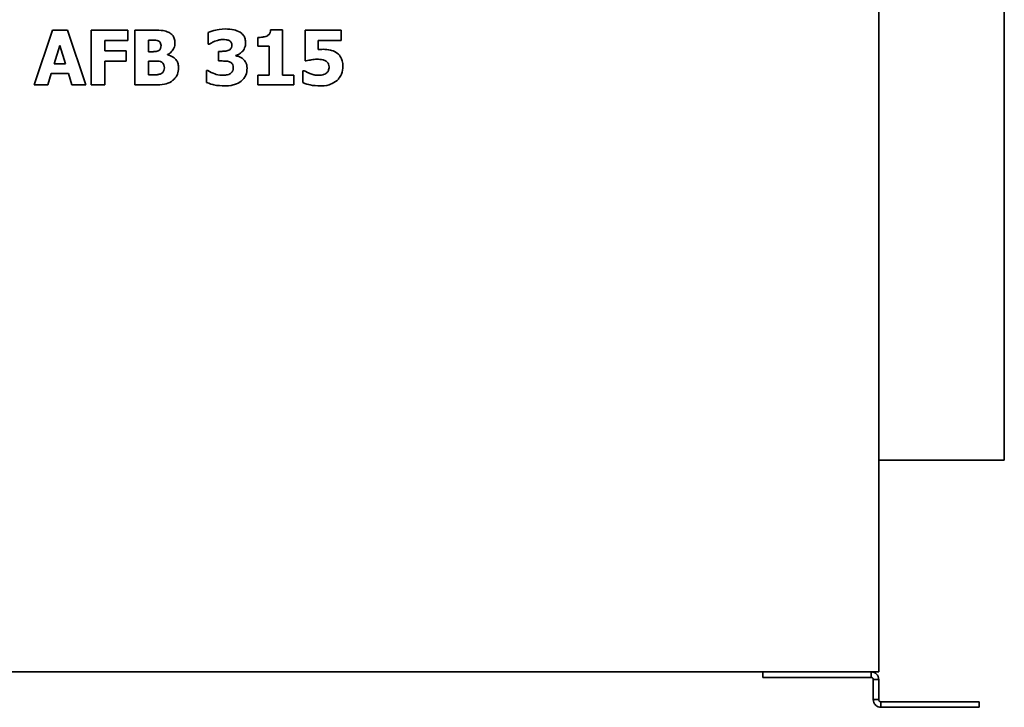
# Model space of a CAD drawing. Header units: millimetres. Extents: x 333 to 927, y 202 to 689.
# Tile 2 of 5: x 566 to 927, y 202 to 454. Entities that reach past the tile are written whole.
import ezdxf

# ---------------------------------------------------------------- set-up
doc = ezdxf.new("R2010")
doc.units = ezdxf.units.MM
doc.header["$LTSCALE"] = 3
doc.layers.add('Krawędzie widoczne(ISO)', color=7, linetype='Continuous', lineweight=35, true_color=0x262659)

msp = doc.modelspace()

# ---------------------------------------------------------------- linework, layer by layer
at = {"layer": 'Krawędzie widoczne(ISO)'}
for p, q in [((881, 666.73), (881, 215.23)), ((927, 292.73), (927, 607.73)), ((578.28, 450.28), (571.52, 430.28)), ((583.76, 450.28), (578.28, 450.28)), ((590.52, 430.28), (583.76, 450.28)), ((605.9, 450.28), (592.51, 450.28)), ((592.51, 450.28), (592.51, 430.28)), ((605.9, 446.47), (605.9, 450.28)), ((608.49, 450.28), (608.49, 430.28)), ((615.54, 450.28), (608.49, 450.28)), ((635.3, 449.44), (635.3, 445.16)), ((653.48, 447.61), (653.48, 444.35)), ((662.58, 450.33), (658.2, 450.33)), ((662.58, 433.76), (662.58, 450.33)), ((684.1, 450.28), (670.84, 450.28)), ((670.84, 450.28), (670.84, 439.05)), ((684.1, 446.5), (684.1, 450.28)), ((578.9, 437.99), (580.96, 444.61)), ((580.96, 444.61), (583, 437.99)), ((597.5, 442.69), (597.5, 446.47)), ((597.5, 446.47), (605.9, 446.47)), ((613.48, 442.39), (613.48, 446.63)), ((613.48, 446.63), (613.82, 446.63)), ((635.3, 445.16), (635.72, 445.16)), ((653.48, 444.35), (657.7, 444.35)), ((657.7, 444.35), (657.7, 433.76)), ((675.59, 443.18), (675.59, 446.5)), ((675.59, 446.5), (684.1, 446.5)), ((605.23, 442.69), (597.5, 442.69)), ((605.23, 438.89), (605.23, 442.69)), ((614.12, 442.39), (613.48, 442.39)), ((620.39, 441.25), (620.39, 441.35)), ((639.89, 442.5), (639.09, 442.5)), ((639.09, 442.5), (639.09, 438.98)), ((645.45, 440.85), (645.45, 441.04)), ((583, 437.99), (578.9, 437.99)), ((597.5, 430.28), (597.5, 438.89)), ((597.5, 438.89), (605.23, 438.89)), ((613.48, 433.93), (613.48, 438.97)), ((613.48, 438.97), (614.41, 438.97)), ((639.09, 438.98), (639.95, 438.98)), ((670.84, 439.05), (671.28, 439.05)), ((576.55, 430.28), (577.81, 434.36)), ((577.81, 434.36), (584.1, 434.36)), ((584.1, 434.36), (585.35, 430.28)), ((613.76, 433.93), (613.48, 433.93)), ((635.2, 435.47), (634.72, 435.47)), ((634.72, 435.47), (634.72, 431.12)), ((653.48, 433.76), (653.48, 430.28)), ((657.7, 433.76), (653.48, 433.76)), ((666.69, 433.76), (662.58, 433.76)), ((666.69, 430.28), (666.69, 433.76)), ((670.44, 435.43), (669.98, 435.43)), ((669.98, 435.43), (669.98, 431.07)), ((571.52, 430.28), (576.55, 430.28)), ((585.35, 430.28), (590.52, 430.28)), ((592.51, 430.28), (597.5, 430.28)), ((608.49, 430.28), (616.48, 430.28)), ((653.48, 430.28), (666.69, 430.28)), ((881, 292.73), (927, 292.73)), ((881, 215.23), (379, 215.23)), ((838.47, 215.23), (838.47, 213.23)), ((840.22, 213.23), (838.47, 213.23)), ((840.22, 213.23), (855.52, 213.23)), ((863.03, 213.23), (855.52, 213.23)), ((863.03, 213.23), (878.2, 213.23)), ((878.2, 214.11), (878.2, 215.23)), ((878.2, 213.23), (878.2, 214.11)), ((879, 212.43), (879, 205.07)), ((879.88, 212.43), (879, 212.43)), ((881, 212.43), (879.88, 212.43)), ((881, 205.07), (881, 212.43)), ((879, 205.07), (880.12, 205.07)), ((880.12, 205.07), (881, 205.07)), ((881.8, 204.27), (881.8, 203.39)), ((882.8, 204.27), (881.8, 204.27)), ((881.8, 203.39), (881.8, 202.27)), ((881.8, 202.27), (882.8, 202.27)), ((882.8, 204.27), (885.63, 204.27)), ((882.8, 202.27), (885.63, 202.27)), ((885.63, 204.27), (894.12, 204.27)), ((894.12, 202.27), (885.63, 202.27)), ((916.04, 204.27), (894.12, 204.27)), ((894.12, 202.27), (916.04, 202.27)), ((916.04, 204.27), (917.79, 204.27)), ((917.79, 202.27), (916.04, 202.27)), ((917.79, 202.27), (917.79, 204.27))]:
    msp.add_line(p, q, dxfattribs=at)
for points, knots in [([(621, 449.4), (620.11, 449.89), (619.32, 450.04), (617.97, 450.25), (616.68, 450.28), (615.54, 450.28)], [-0.5021745, -0.5021745, -0.5021745, -0.5021745, -0.3398768, -0.3398768, 0, 0, 0, 0]), ([(623.14, 445.63), (623.14, 446.18), (623.07, 446.73), (622.75, 447.65), (622.54, 448.06), (621.88, 448.85), (621.47, 449.16), (621, 449.4)], [-0.5076233, -0.5076233, -0.5076233, -0.5076233, -0.3076614, -0.3076614, -0.1572693, -0.1572693, 0, 0, 0, 0]), ([(641.67, 450.7), (639.89, 450.7), (638.6, 450.41), (637.21, 450.08), (636.14, 449.79), (635.3, 449.44)], [-0.4318721, -0.4318721, -0.4318721, -0.4318721, -0.2737814, -0.2737814, 0, 0, 0, 0]), ([(647, 449.49), (646.25, 449.97), (645.42, 450.24), (643.77, 450.63), (642.69, 450.7), (641.67, 450.7)], [-0.5067681, -0.5067681, -0.5067681, -0.5067681, -0.3051691, -0.3051691, 0, 0, 0, 0]), ([(649.04, 445.69), (649.04, 446.18), (648.98, 446.65), (648.73, 447.49), (648.55, 447.92), (647.91, 448.81), (647.49, 449.18), (647, 449.49)], [-0.52274, -0.52274, -0.52274, -0.52274, -0.3281403, -0.3281403, -0.1715741, -0.1715741, 0, 0, 0, 0]), ([(656.79, 448.11), (656.27, 447.86), (655.62, 447.77), (654.71, 447.65), (654.1, 447.61), (653.48, 447.61)], [-0.2754342, -0.2754342, -0.2754342, -0.2754342, -0.1847579, -0.1847579, 0, 0, 0, 0]), ([(658.2, 450.33), (658.18, 450.02), (658.12, 449.72), (657.94, 449.25), (657.82, 449), (657.38, 448.47), (657.1, 448.27), (656.79, 448.11)], [-0.3611015, -0.3611015, -0.3611015, -0.3611015, -0.206061, -0.206061, -0.1047748, -0.1047748, 0, 0, 0, 0]), ([(613.82, 446.63), (614.27, 446.63), (614.78, 446.63), (615.88, 446.62), (616.04, 446.61), (616.45, 446.57), (616.75, 446.5), (617.02, 446.37)], [-0.15038, -0.15038, -0.15038, -0.15038, -0.1252835, -0.1252835, -0.0890375, -0.0890375, 0, 0, 0, 0]), ([(618.04, 444.64), (618.04, 444.29), (617.99, 443.94), (617.79, 443.42), (617.7, 443.26), (617.41, 442.94), (617.2, 442.8), (616.99, 442.69)], [-0.2319202, -0.2319202, -0.2319202, -0.2319202, -0.1318244, -0.1318244, -0.0730349, -0.0730349, 0, 0, 0, 0]), ([(617.02, 446.37), (617.12, 446.33), (617.22, 446.27), (617.4, 446.14), (617.49, 446.07), (617.6, 445.94), (617.76, 445.75), (617.99, 445.15), (618.04, 444.9), (618.04, 444.64)], [-0.6674712, -0.6674712, -0.6674712, -0.6674712, -0.4266253, -0.4266253, -0.1922484, -0.1922484, -0.0770126, -0.0770126, 0, 0, 0, 0]), ([(620.39, 441.35), (620.92, 441.57), (621.4, 441.88), (622.29, 442.75), (622.59, 443.28), (623.03, 444.34), (623.14, 444.97), (623.14, 445.63)], [-0.4711784, -0.4711784, -0.4711784, -0.4711784, -0.3433839, -0.3433839, -0.1964582, -0.1964582, 0, 0, 0, 0]), ([(635.72, 445.16), (636.02, 445.34), (636.32, 445.51), (637.01, 445.89), (637.41, 446.08), (637.81, 446.23)], [-0.2345311, -0.2345311, -0.2345311, -0.2345311, -0.1299643, -0.1299643, 0, 0, 0, 0]), ([(637.81, 446.23), (638.48, 446.49), (639.03, 446.62), (639.79, 446.78), (640.29, 446.84), (640.79, 446.84)], [-0.23317, -0.23317, -0.23317, -0.23317, -0.1514918, -0.1514918, 0, 0, 0, 0]), ([(640.79, 446.84), (641.17, 446.84), (641.55, 446.81), (642.31, 446.71), (642.69, 446.61), (643.03, 446.44)], [-0.2290464, -0.2290464, -0.2290464, -0.2290464, -0.1150392, -0.1150392, 0, 0, 0, 0]), ([(644, 444.85), (644, 444.56), (643.97, 444.25), (643.83, 443.85), (643.75, 443.64), (643.35, 443.19), (643.12, 443.03), (642.87, 442.91)], [-0.3920284, -0.3920284, -0.3920284, -0.3920284, -0.1793287, -0.1793287, -0.0845598, -0.0845598, 0, 0, 0, 0]), ([(643.03, 446.44), (643.25, 446.33), (643.44, 446.18), (643.78, 445.8), (643.85, 445.64), (643.97, 445.33), (644, 445.09), (644, 444.85)], [-0.1306799, -0.1306799, -0.1306799, -0.1306799, -0.1015169, -0.1015169, -0.070559, -0.070559, 0, 0, 0, 0]), ([(645.45, 441.04), (645.88, 441.14), (646.29, 441.29), (647.05, 441.71), (647.39, 441.97), (648.05, 442.65), (648.42, 443.14), (648.93, 444.38), (649.04, 445.03), (649.04, 445.69)], [-0.7399499, -0.7399499, -0.7399499, -0.7399499, -0.568969, -0.568969, -0.4026791, -0.4026791, -0.1999232, -0.1999232, 0, 0, 0, 0]), ([(616.99, 442.69), (616.75, 442.59), (616.51, 442.5), (616.09, 442.42), (615.93, 442.41), (615.05, 442.39), (614.53, 442.39), (614.12, 442.39)], [-0.4628602, -0.4628602, -0.4628602, -0.4628602, -0.2603313, -0.2603313, -0.1242576, -0.1242576, 0, 0, 0, 0]), ([(624.47, 436.41), (624.47, 436.92), (624.42, 437.44), (624.17, 438.38), (623.99, 438.8), (623.36, 439.75), (622.88, 440.14), (621.87, 440.82), (621.14, 441.09), (620.39, 441.25)], [-0.5633204, -0.5633204, -0.5633204, -0.5633204, -0.460237, -0.460237, -0.367725, -0.367725, -0.2313767, -0.2313767, 0, 0, 0, 0]), ([(642.87, 442.91), (642.35, 442.67), (641.79, 442.61), (641.01, 442.52), (640.44, 442.5), (639.89, 442.5)], [-0.2355779, -0.2355779, -0.2355779, -0.2355779, -0.1668058, -0.1668058, 0, 0, 0, 0]), ([(648.17, 439.65), (647.54, 440.21), (647.04, 440.41), (646.39, 440.66), (645.92, 440.78), (645.45, 440.85)], [-0.21088, -0.21088, -0.21088, -0.21088, -0.1448097, -0.1448097, 0, 0, 0, 0]), ([(677.42, 443.25), (677.13, 443.25), (676.67, 443.23), (676.24, 443.22), (675.9, 443.21), (675.59, 443.18)], [-0.1281343, -0.1281343, -0.1281343, -0.1281343, -0.0936362, -0.0936362, 0, 0, 0, 0]), ([(682.25, 442.06), (681.42, 442.58), (680.61, 442.83), (679.21, 443.16), (678.31, 443.25), (677.42, 443.25)], [-0.4308402, -0.4308402, -0.4308402, -0.4308402, -0.267487, -0.267487, 0, 0, 0, 0]), ([(684.65, 437.05), (684.65, 437.73), (684.58, 438.41), (684.29, 439.51), (684.08, 440.06), (683.3, 441.22), (682.82, 441.69), (682.25, 442.06)], [-0.7362314, -0.7362314, -0.7362314, -0.7362314, -0.4205669, -0.4205669, -0.2046616, -0.2046616, 0, 0, 0, 0]), ([(614.41, 438.97), (615.1, 438.97), (616.32, 438.99), (617.27, 438.9), (617.55, 438.85), (617.8, 438.76)], [-0.2869989, -0.2869989, -0.2869989, -0.2869989, -0.0776668, -0.0776668, 0, 0, 0, 0]), ([(617.8, 438.76), (617.99, 438.69), (618.17, 438.6), (618.5, 438.39), (618.64, 438.27), (618.95, 437.93), (619.06, 437.73), (619.25, 437.2), (619.29, 436.84), (619.29, 436.49)], [-0.2534014, -0.2534014, -0.2534014, -0.2534014, -0.207972, -0.207972, -0.166746, -0.166746, -0.1044692, -0.1044692, 0, 0, 0, 0]), ([(639.95, 438.98), (640.69, 438.98), (641.44, 438.96), (642.09, 438.94), (642.62, 438.87), (643.1, 438.71)], [-0.1960437, -0.1960437, -0.1960437, -0.1960437, -0.150952, -0.150952, 0, 0, 0, 0]), ([(643.1, 438.71), (643.28, 438.64), (643.46, 438.56), (643.78, 438.36), (643.92, 438.24), (644.18, 437.96), (644.3, 437.79), (644.49, 437.27), (644.52, 436.94), (644.52, 436.63)], [-0.3010482, -0.3010482, -0.3010482, -0.3010482, -0.2318649, -0.2318649, -0.1663681, -0.1663681, -0.0927667, -0.0927667, 0, 0, 0, 0]), ([(644.52, 436.63), (644.52, 436.36), (644.5, 436.07), (644.38, 435.49), (644.28, 435.31), (644.03, 434.89), (643.8, 434.63), (643.52, 434.41)], [-0.18046, -0.18046, -0.18046, -0.18046, -0.1465165, -0.1465165, -0.1068057, -0.1068057, 0, 0, 0, 0]), ([(649.56, 436.34), (649.56, 436.75), (649.52, 437.16), (649.36, 437.84), (649.25, 438.16), (648.81, 438.96), (648.52, 439.34), (648.17, 439.65)], [-0.4548934, -0.4548934, -0.4548934, -0.4548934, -0.2742869, -0.2742869, -0.1415103, -0.1415103, 0, 0, 0, 0]), ([(671.28, 439.05), (671.88, 439.2), (672.48, 439.32), (673.8, 439.54), (674.51, 439.6), (675.23, 439.6)], [-0.400674, -0.400674, -0.400674, -0.400674, -0.2161572, -0.2161572, 0, 0, 0, 0]), ([(675.23, 439.6), (675.77, 439.6), (676.72, 439.54), (677.81, 439.28), (678.2, 439.12), (678.56, 438.89)], [-0.33645, -0.33645, -0.33645, -0.33645, -0.127864, -0.127864, 0, 0, 0, 0]), ([(678.56, 438.89), (678.75, 438.76), (678.92, 438.61), (679.19, 438.29), (679.34, 438.08), (679.56, 437.52), (679.61, 437.19), (679.61, 436.86)], [-0.2898381, -0.2898381, -0.2898381, -0.2898381, -0.1833757, -0.1833757, -0.0983449, -0.0983449, 0, 0, 0, 0]), ([(679.61, 436.86), (679.61, 436.61), (679.6, 436.36), (679.5, 435.8), (679.42, 435.62), (679.23, 435.2), (679.01, 434.9), (678.75, 434.64)], [-0.1561405, -0.1561405, -0.1561405, -0.1561405, -0.1368374, -0.1368374, -0.1115979, -0.1115979, 0, 0, 0, 0]), ([(682.53, 431.87), (682.88, 432.18), (683.18, 432.53), (683.79, 433.41), (684, 433.85), (684.49, 435.08), (684.65, 436.06), (684.65, 437.05)], [-0.4727853, -0.4727853, -0.4727853, -0.4727853, -0.3965017, -0.3965017, -0.2996471, -0.2996471, 0, 0, 0, 0]), ([(617.97, 434.32), (617.61, 434.15), (617.22, 434.04), (616.66, 433.96), (616.44, 433.94), (614.88, 433.93), (614.28, 433.93), (613.76, 433.93)], [-1.19741, -1.19741, -1.19741, -1.19741, -0.467353, -0.467353, -0.157157, -0.157157, 0, 0, 0, 0]), ([(619.29, 436.49), (619.29, 436.13), (619.23, 435.77), (618.95, 435.11), (618.79, 434.91), (618.49, 434.6), (618.24, 434.44), (617.97, 434.32)], [-0.1695164, -0.1695164, -0.1695164, -0.1695164, -0.1288419, -0.1288419, -0.0888062, -0.0888062, 0, 0, 0, 0]), ([(622.4, 431.92), (622.76, 432.2), (623.08, 432.53), (623.61, 433.23), (623.87, 433.65), (624.36, 434.86), (624.47, 435.63), (624.47, 436.41)], [-0.5649296, -0.5649296, -0.5649296, -0.5649296, -0.3902266, -0.3902266, -0.2330402, -0.2330402, 0, 0, 0, 0]), ([(640.5, 433.73), (639.35, 433.73), (638.29, 434.07), (636.89, 434.56), (636, 434.96), (635.2, 435.47)], [-0.4448111, -0.4448111, -0.4448111, -0.4448111, -0.284449, -0.284449, 0, 0, 0, 0]), ([(643.52, 434.41), (643.32, 434.27), (643.1, 434.15), (642.51, 433.93), (642.2, 433.88), (641.56, 433.78), (641.03, 433.73), (640.5, 433.73)], [-0.2173942, -0.2173942, -0.2173942, -0.2173942, -0.1937003, -0.1937003, -0.1576669, -0.1576669, 0, 0, 0, 0]), ([(647.42, 431.61), (647.79, 431.9), (648.12, 432.23), (648.68, 432.98), (648.91, 433.38), (649.42, 434.62), (649.56, 435.47), (649.56, 436.34)], [-0.5412953, -0.5412953, -0.5412953, -0.5412953, -0.4010038, -0.4010038, -0.261505, -0.261505, 0, 0, 0, 0]), ([(672.53, 434.38), (671.76, 434.67), (671.41, 434.88), (671.02, 435.11), (670.72, 435.28), (670.44, 435.43)], [-0.138468, -0.138468, -0.138468, -0.138468, -0.0974136, -0.0974136, 0, 0, 0, 0]), ([(675.61, 433.73), (674.74, 433.73), (674.19, 433.87), (673.49, 434.04), (673, 434.2), (672.53, 434.38)], [-0.2179987, -0.2179987, -0.2179987, -0.2179987, -0.1525121, -0.1525121, 0, 0, 0, 0]), ([(678.75, 434.64), (678.56, 434.46), (678.35, 434.32), (677.76, 434.03), (677.42, 433.95), (676.74, 433.81), (676.17, 433.73), (675.61, 433.73)], [-0.2357024, -0.2357024, -0.2357024, -0.2357024, -0.209173, -0.209173, -0.1689881, -0.1689881, 0, 0, 0, 0]), ([(616.48, 430.28), (618.02, 430.28), (619.11, 430.43), (620.83, 430.91), (621.65, 431.33), (622.4, 431.92)], [-0.536093, -0.536093, -0.536093, -0.536093, -0.2837765, -0.2837765, 0, 0, 0, 0]), ([(634.72, 431.12), (635.74, 430.65), (637, 430.35), (638.72, 429.95), (640.13, 429.86), (641.44, 429.86)], [-0.5282789, -0.5282789, -0.5282789, -0.5282789, -0.3921903, -0.3921903, 0, 0, 0, 0]), ([(641.44, 429.86), (643.36, 429.86), (644.46, 430.16), (645.89, 430.63), (646.71, 431.04), (647.42, 431.61)], [-0.4536264, -0.4536264, -0.4536264, -0.4536264, -0.2751333, -0.2751333, 0, 0, 0, 0]), ([(669.98, 431.07), (671, 430.62), (672.19, 430.34), (673.87, 429.96), (675.23, 429.87), (676.48, 429.86)], [-0.5153748, -0.5153748, -0.5153748, -0.5153748, -0.3762576, -0.3762576, 0, 0, 0, 0]), ([(676.48, 429.86), (678.47, 429.86), (679.58, 430.21), (681.03, 430.77), (681.83, 431.24), (682.53, 431.87)], [-0.4676192, -0.4676192, -0.4676192, -0.4676192, -0.2815356, -0.2815356, 0, 0, 0, 0]), ([(878.2, 215.23), (878.57, 215.23), (878.94, 215.16), (879.62, 214.87), (879.92, 214.67), (880.44, 214.15), (880.65, 213.84), (880.93, 213.16), (881, 212.8), (881, 212.43)], [0, 0, 0, 0, 0.1113973, 0.1113973, 0.2218681, 0.2218681, 0.3323097, 0.3323097, 0.4436983, 0.4436983, 0.4436983, 0.4436983]), ([(879, 212.43), (879, 212.44), (879, 212.46), (879, 212.47), (879, 212.49), (879, 212.5), (879, 212.52), (878.99, 212.53), (878.99, 212.54), (878.99, 212.56), (878.99, 212.57), (878.98, 212.59), (878.98, 212.6), (878.98, 212.61), (878.98, 212.63), (878.97, 212.64), (878.97, 212.66), (878.96, 212.67), (878.96, 212.68), (878.95, 212.7), (878.95, 212.71), (878.94, 212.72), (878.94, 212.74), (878.93, 212.75), (878.93, 212.77), (878.92, 212.78), (878.91, 212.79), (878.91, 212.8), (878.9, 212.82), (878.89, 212.83), (878.89, 212.84), (878.88, 212.85), (878.87, 212.87), (878.86, 212.88), (878.86, 212.89), (878.85, 212.9), (878.84, 212.91), (878.83, 212.92), (878.82, 212.94), (878.81, 212.95), (878.8, 212.96), (878.79, 212.97), (878.78, 212.98), (878.77, 212.99), (878.76, 213), (878.75, 213.01), (878.74, 213.02), (878.74, 213.02), (878.73, 213.03), (878.73, 213.03), (878.72, 213.04), (878.72, 213.04), (878.71, 213.05), (878.7, 213.06), (878.69, 213.07), (878.68, 213.07), (878.66, 213.08), (878.65, 213.09), (878.64, 213.1), (878.63, 213.11), (878.61, 213.11), (878.6, 213.12), (878.59, 213.13), (878.58, 213.14), (878.56, 213.14), (878.55, 213.15), (878.54, 213.16), (878.52, 213.16), (878.51, 213.17), (878.5, 213.17), (878.49, 213.18), (878.49, 213.18), (878.48, 213.18), (878.47, 213.18), (878.47, 213.19), (878.46, 213.19), (878.44, 213.19), (878.43, 213.2), (878.42, 213.2), (878.4, 213.2), (878.39, 213.21), (878.37, 213.21), (878.36, 213.21), (878.34, 213.22), (878.33, 213.22), (878.32, 213.22), (878.3, 213.22), (878.29, 213.23), (878.27, 213.23), (878.26, 213.23), (878.24, 213.23), (878.23, 213.23), (878.21, 213.23), (878.2, 213.23)], [0, 0, 0, 0, 0.0047728, 0.0047728, 0.0047728, 0.0095512, 0.0095512, 0.0095512, 0.0143301, 0.0143301, 0.0143301, 0.0191047, 0.0191047, 0.0191047, 0.0238701, 0.0238701, 0.0238701, 0.0286216, 0.0286216, 0.0286216, 0.0333544, 0.0333544, 0.0333544, 0.0382298, 0.0382298, 0.0382298, 0.0427614, 0.0427614, 0.0427614, 0.0474593, 0.0474593, 0.0474593, 0.0521542, 0.0521542, 0.0521542, 0.0568425, 0.0568425, 0.0568425, 0.0615206, 0.0615206, 0.0615206, 0.0661851, 0.0661851, 0.0661851, 0.0708326, 0.0708326, 0.0708326, 0.0744107, 0.0744107, 0.0744107, 0.0754605, 0.0754605, 0.0754605, 0.080083, 0.080083, 0.080083, 0.0847043, 0.0847043, 0.0847043, 0.0893209, 0.0893209, 0.0893209, 0.0939292, 0.0939292, 0.0939292, 0.0985257, 0.0985257, 0.0985257, 0.1031072, 0.1031072, 0.1031072, 0.1049061, 0.1049061, 0.1049061, 0.1076745, 0.1076745, 0.1076745, 0.112241, 0.112241, 0.112241, 0.1168056, 0.1168056, 0.1168056, 0.1213652, 0.1213652, 0.1213652, 0.125917, 0.125917, 0.125917, 0.1304582, 0.1304582, 0.1304582, 0.1349859, 0.1349859, 0.1349859, 0.1349859]), ([(881.8, 202.27), (881.44, 202.27), (881.08, 202.34), (880.41, 202.61), (880.1, 202.81), (879.58, 203.33), (879.37, 203.64), (879.08, 204.32), (879, 204.69), (879, 205.07)], [0, 0, 0, 0, 0.1219861, 0.1219861, 0.243369, 0.243369, 0.3653617, 0.3653617, 0.48689, 0.48689, 0.48689, 0.48689]), ([(881, 205.07), (881, 205.05), (881, 205.04), (881, 205.02), (881, 205.01), (881, 204.99), (881.01, 204.98), (881.01, 204.96), (881.01, 204.95), (881.01, 204.93), (881.01, 204.92), (881.02, 204.9), (881.02, 204.89), (881.02, 204.88), (881.03, 204.86), (881.03, 204.85), (881.04, 204.83), (881.04, 204.82), (881.04, 204.81), (881.04, 204.81), (881.04, 204.81), (881.05, 204.8), (881.05, 204.79), (881.06, 204.78), (881.06, 204.76), (881.07, 204.75), (881.07, 204.73), (881.08, 204.72), (881.09, 204.71), (881.09, 204.69), (881.1, 204.68), (881.11, 204.67), (881.11, 204.66), (881.12, 204.64), (881.13, 204.63), (881.14, 204.62), (881.15, 204.61), (881.16, 204.6), (881.16, 204.58), (881.17, 204.57), (881.18, 204.56), (881.19, 204.55), (881.2, 204.54), (881.21, 204.53), (881.22, 204.52), (881.23, 204.51), (881.24, 204.5), (881.25, 204.49), (881.26, 204.48), (881.27, 204.47), (881.28, 204.46), (881.3, 204.45), (881.31, 204.44), (881.32, 204.43), (881.33, 204.42), (881.33, 204.42), (881.33, 204.42), (881.34, 204.42), (881.35, 204.41), (881.36, 204.4), (881.36, 204.4), (881.38, 204.39), (881.39, 204.38), (881.4, 204.38), (881.41, 204.37), (881.43, 204.36), (881.44, 204.36), (881.45, 204.35), (881.46, 204.34), (881.48, 204.34), (881.49, 204.33), (881.5, 204.33), (881.52, 204.32), (881.53, 204.32), (881.54, 204.31), (881.56, 204.31), (881.57, 204.3), (881.58, 204.3), (881.6, 204.3), (881.61, 204.29), (881.62, 204.29), (881.64, 204.29), (881.65, 204.28), (881.66, 204.28), (881.68, 204.28), (881.69, 204.28), (881.7, 204.28), (881.72, 204.27), (881.73, 204.27), (881.75, 204.27), (881.76, 204.27), (881.77, 204.27), (881.79, 204.27), (881.8, 204.27)], [0, 0, 0, 0, 0.0078163, 0.0078163, 0.0078163, 0.0156656, 0.0156656, 0.0156656, 0.0235447, 0.0235447, 0.0235447, 0.0314507, 0.0314507, 0.0314507, 0.0393801, 0.0393801, 0.0393801, 0.0456978, 0.0456978, 0.0456978, 0.0473294, 0.0473294, 0.0473294, 0.0552907, 0.0552907, 0.0552907, 0.0632562, 0.0632562, 0.0632562, 0.0712194, 0.0712194, 0.0712194, 0.0791739, 0.0791739, 0.0791739, 0.0871132, 0.0871132, 0.0871132, 0.0950308, 0.0950308, 0.0950308, 0.1029204, 0.1029204, 0.1029204, 0.1107759, 0.1107759, 0.1107759, 0.1185913, 0.1185913, 0.1185913, 0.1263609, 0.1263609, 0.1263609, 0.1340793, 0.1340793, 0.1340793, 0.1356977, 0.1356977, 0.1356977, 0.1417721, 0.1417721, 0.1417721, 0.1495008, 0.1495008, 0.1495008, 0.1572621, 0.1572621, 0.1572621, 0.1650505, 0.1650505, 0.1650505, 0.1728601, 0.1728601, 0.1728601, 0.1811091, 0.1811091, 0.1811091, 0.1885372, 0.1885372, 0.1885372, 0.1964318, 0.1964318, 0.1964318, 0.2043573, 0.2043573, 0.2043573, 0.2123021, 0.2123021, 0.2123021, 0.2202542, 0.2202542, 0.2202542, 0.2282011, 0.2282011, 0.2282011, 0.2282011])]:
    msp.add_open_spline(points, degree=3, knots=knots, dxfattribs=at)

doc.saveas('drawing.dxf')
